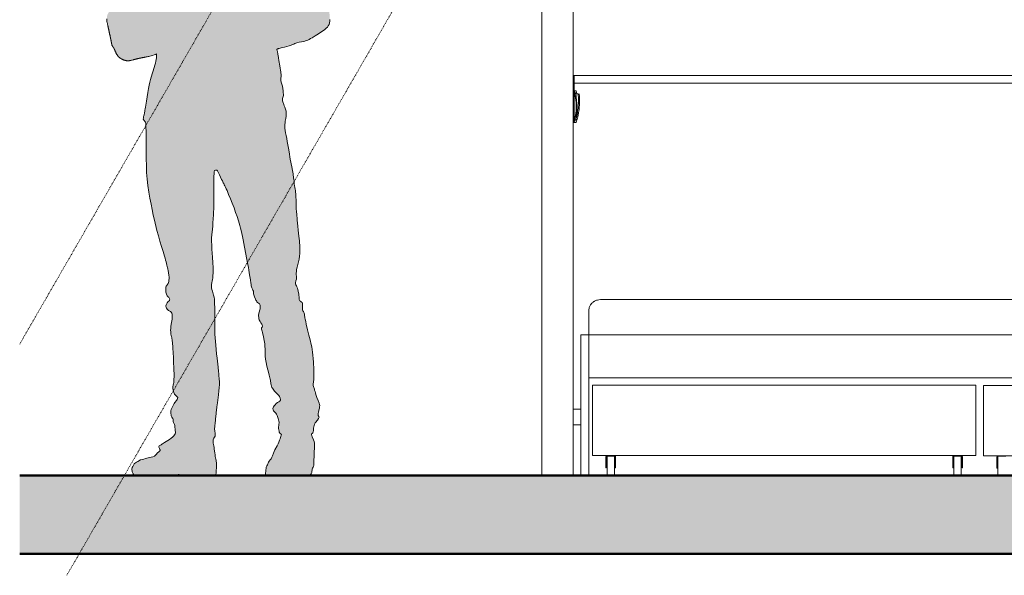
# Model space of a CAD drawing. Header units: centimetres. Extents: x 10737 to 14794, y -243 to 11882.
# Tile 1 of 9: x 11328 to 11580, y 604 to 747. Entities that reach past the tile are written whole.
import ezdxf

# ---------------------------------------------------------------- set-up
doc = ezdxf.new("R2010")
doc.units = ezdxf.units.CM
doc.linetypes.add('Dash 2mm', pattern=[0.4, 0.2, -0.2])
for name, color, linetype, lineweight in [('A-DETL-GENF', 92, 'Continuous', 18), ('A-DETL-HDLN', 90, 'Dash 2mm', 18), ('A-FLOR-FNSH', 192, 'Continuous', 50), ('A-FLOR-PATT', 8, 'Continuous', 50), ('A-GENM', 13, 'Continuous', 18), ('E-ELEC-FIXT', 91, 'Continuous', 18), ('G-IMPT', 8, 'Continuous', 18)]:
    doc.layers.add(name, color=color, linetype=linetype, lineweight=lineweight)

# ---------------------------------------------------------------- blocks, each defined once
blk = doc.blocks.new('FURN_Sp_Lozko 1-01 Nrozk - E25-LZ-01-10031609-E25-LZ-01-1')
at = {"layer": 'A-GENM'}
for p, q in [((10815.95, 832), (10815.95, 630)), ((10823.95, 832), (10823.95, 630)), ((10823.95, 732.33), (10824.25, 732.33)), ((10824.25, 732.33), (11031.95, 732.33)), ((10824.25, 732.33), (10824.25, 720.33)), ((11031.95, 730.33), (10824.25, 730.33)), ((10824.25, 728.22), (10824.65, 727.66)), ((10824.75, 728.39), (10824.28, 728.39)), ((10824.95, 727.66), (10824.75, 728.39)), ((10824.75, 728.39), (10824.75, 728.39)), ((10824.65, 727.66), (10824.95, 727.66)), ((10823.95, 720.33), (10824.25, 720.33)), ((10824.65, 721.06), (10824.25, 720.51)), ((10824.28, 720.33), (10824.75, 720.33)), ((10824.49, 720.85), (10824.65, 721.06)), ((10824.95, 721.06), (10824.65, 721.06)), ((10824.75, 720.33), (10824.95, 721.06)), ((10824.75, 720.33), (10824.75, 720.33)), ((11024.95, 675), (10830.95, 675)), ((10827.95, 672), (10827.95, 666)), ((10825.95, 666), (10827.95, 666)), ((10825.95, 630), (10825.95, 666)), ((10827.95, 666), (10827.95, 630)), ((10827.95, 666), (11027.95, 666)), ((10827.95, 666), (10827.95, 655)), ((11027.95, 655), (10827.95, 655)), ((10828.95, 653.1), (10926.95, 653.1)), ((10828.95, 635.1), (10828.95, 653.1)), ((10926.95, 635.1), (10926.95, 653.1)), ((10928.95, 653.03), (11026.95, 653.03)), ((10928.95, 635.03), (10928.95, 653.03)), ((10825.95, 647), (10823.95, 647)), ((10825.95, 643), (10823.95, 643)), ((10926.95, 635.1), (10828.95, 635.1)), ((10832.35, 634.9), (10832.35, 634.61)), ((10832.45, 634.61), (10832.45, 634.9)), ((10832.55, 635), (10834.65, 635)), ((10832.65, 635), (10832.65, 632.5)), ((10834.55, 632.5), (10834.55, 635)), ((10834.75, 634.9), (10834.75, 634.61)), ((10834.85, 634.61), (10834.85, 634.9)), ((10921.06, 634.9), (10921.06, 634.61)), ((10921.16, 634.61), (10921.16, 634.9)), ((10921.26, 635), (10923.36, 635)), ((10921.36, 635), (10921.36, 632.5)), ((10923.26, 632.5), (10923.26, 635)), ((10923.46, 634.9), (10923.46, 634.61)), ((10923.56, 634.61), (10923.56, 634.9)), ((11026.95, 635.03), (10928.95, 635.03)), ((10932.35, 634.83), (10932.35, 634.54)), ((10932.45, 634.54), (10932.45, 634.83)), ((10932.55, 634.93), (10934.65, 634.93)), ((10932.65, 634.93), (10932.65, 632.43)), ((10832.35, 634.61), (10832.35, 634.12)), ((10832.35, 632.09), (10832.35, 634.12)), ((10832.45, 634.12), (10832.45, 634.61)), ((10832.45, 634.12), (10832.45, 632.09)), ((10832.45, 633.94), (10832.65, 633.94)), ((10832.45, 633.94), (10832.65, 633.94)), ((10832.65, 632.5), (10832.65, 630)), ((10834.75, 633.94), (10834.55, 633.94)), ((10834.75, 633.94), (10834.55, 633.94)), ((10834.55, 630), (10834.55, 632.5)), ((10834.75, 634.61), (10834.75, 634.12)), ((10834.75, 632.09), (10834.75, 634.12)), ((10834.85, 634.12), (10834.85, 634.61)), ((10834.85, 634.12), (10834.85, 632.09)), ((10921.06, 634.61), (10921.06, 634.12)), ((10921.06, 632.09), (10921.06, 634.12)), ((10921.16, 634.12), (10921.16, 634.61)), ((10921.16, 634.12), (10921.16, 632.09)), ((10921.16, 633.94), (10921.36, 633.94)), ((10921.16, 633.94), (10921.36, 633.94)), ((10921.36, 632.5), (10921.36, 630)), ((10923.46, 633.94), (10923.26, 633.94)), ((10923.46, 633.94), (10923.26, 633.94)), ((10923.26, 630), (10923.26, 632.5)), ((10923.46, 634.61), (10923.46, 634.12)), ((10923.46, 632.09), (10923.46, 634.12)), ((10923.56, 634.12), (10923.56, 634.61)), ((10923.56, 634.12), (10923.56, 632.09)), ((10932.35, 634.54), (10932.35, 634.05)), ((10932.35, 632.02), (10932.35, 634.05)), ((10932.45, 634.05), (10932.45, 634.54)), ((10932.45, 634.05), (10932.45, 632.02)), ((10932.45, 633.87), (10932.65, 633.87)), ((10932.45, 633.87), (10932.65, 633.87)), ((10932.65, 632.43), (10932.65, 630.02)), ((10832.35, 632.09), (10832.35, 632)), ((10832.35, 632.04), (10832.35, 632)), ((10832.35, 632.04), (10832.35, 632)), ((10832.35, 632.04), (10832.35, 632)), ((10832.35, 632), (10832.45, 632)), ((10832.35, 632), (10832.45, 632)), ((10832.45, 632), (10832.45, 632.09)), ((10832.45, 632), (10832.45, 632.04)), ((10832.45, 632), (10832.45, 632.04)), ((10832.45, 632), (10832.45, 632.04)), ((10834.75, 632.09), (10834.75, 632)), ((10834.75, 632.04), (10834.75, 632)), ((10834.75, 632.04), (10834.75, 632)), ((10834.75, 632.04), (10834.75, 632)), ((10834.75, 632), (10834.85, 632)), ((10834.75, 632), (10834.85, 632)), ((10834.85, 632), (10834.85, 632.09)), ((10834.85, 632), (10834.85, 632.04)), ((10834.85, 632), (10834.85, 632.04)), ((10834.85, 632), (10834.85, 632.04)), ((10921.06, 632.09), (10921.06, 632)), ((10921.06, 632.04), (10921.06, 632)), ((10921.06, 632.04), (10921.06, 632)), ((10921.06, 632.04), (10921.06, 632)), ((10921.06, 632), (10921.16, 632)), ((10921.06, 632), (10921.16, 632)), ((10921.16, 632), (10921.16, 632.09)), ((10921.16, 632), (10921.16, 632.04)), ((10921.16, 632), (10921.16, 632.04)), ((10921.16, 632), (10921.16, 632.04)), ((10923.46, 632.09), (10923.46, 632)), ((10923.46, 632.04), (10923.46, 632)), ((10923.46, 632.04), (10923.46, 632)), ((10923.46, 632.04), (10923.46, 632)), ((10923.46, 632), (10923.56, 632)), ((10923.46, 632), (10923.56, 632)), ((10923.56, 632), (10923.56, 632.09)), ((10923.56, 632), (10923.56, 632.04)), ((10923.56, 632), (10923.56, 632.04)), ((10923.56, 632), (10923.56, 632.04)), ((10932.35, 632.02), (10932.35, 631.93)), ((10932.35, 631.97), (10932.35, 631.93)), ((10932.35, 631.97), (10932.35, 631.93)), ((10932.35, 631.97), (10932.35, 631.93)), ((10932.35, 631.93), (10932.45, 631.93)), ((10932.35, 631.93), (10932.45, 631.93)), ((10932.45, 631.93), (10932.45, 632.02)), ((10932.45, 631.93), (10932.45, 631.97)), ((10932.45, 631.93), (10932.45, 631.97)), ((10932.45, 631.93), (10932.45, 631.97))]:
    blk.add_line(p, q, dxfattribs=at)
for centre, radius, start, end in [((10811.52, 724.36), 13.23, 344.6915, 15.3085), ((10806.65, 724.36), 18.3, 349.6111, 10.3889), ((10832.55, 634.9), 0.2, 90, 180), ((10832.55, 634.9), 0.1, 90, 180), ((10832.55, 634.9), 0.1, 90, 180), ((10832.55, 634.9), 0.1, 90, 180), ((10832.55, 634.9), 0.1, 90, 180), ((10834.65, 634.9), 0.2, 0, 90), ((10834.65, 634.9), 0.1, 0, 90), ((10834.65, 634.9), 0.1, 0, 90), ((10834.65, 634.9), 0.1, 0, 90), ((10834.65, 634.9), 0.1, 0, 90), ((10921.26, 634.9), 0.2, 90, 180), ((10921.26, 634.9), 0.1, 90, 180), ((10921.26, 634.9), 0.1, 90, 180), ((10921.26, 634.9), 0.1, 90, 180), ((10921.26, 634.9), 0.1, 90, 180), ((10923.36, 634.9), 0.2, 0, 90), ((10923.36, 634.9), 0.1, 0, 90), ((10923.36, 634.9), 0.1, 0, 90), ((10923.36, 634.9), 0.1, 0, 90), ((10923.36, 634.9), 0.1, 0, 90), ((10932.55, 634.83), 0.2, 90, 180), ((10932.55, 634.83), 0.1, 90, 180), ((10932.55, 634.83), 0.1, 90, 180), ((10932.55, 634.83), 0.1, 90, 180), ((10932.55, 634.83), 0.1, 90, 180)]:
    blk.add_arc(centre, radius, start, end, dxfattribs=at)
blk.add_open_spline([(10830.95, 675), (10830.69, 675), (10830.3, 674.95), (10829.8, 674.78), (10829.51, 674.63), (10829.28, 674.5), (10829.07, 674.34), (10828.87, 674.17), (10828.69, 673.98), (10828.53, 673.78), (10828.35, 673.5), (10828.17, 673.15), (10828, 672.65), (10827.95, 672.26), (10827.95, 672)], degree=3, knots=[-1, -1, -1, -1, -0.833333, -0.75, -0.666667, -0.625, -0.583333, -0.5, -0.458333, -0.416667, -0.333333, -0.25, -0.166667, 0, 0, 0, 0], dxfattribs=at)
blk = doc.blocks.new('KONTAKT-SIMON_Łącznik_jednobiegunowy_BASIC_zaciski_śrubowe - Kolor modułu - Biały-9376182-E25-LZ-01-1')
at = {"layer": 'E-ELEC-FIXT'}
for p, q in [((10824.65, 727.63), (10825.26, 727.58)), ((10824.7, 721.1), (10824.66, 721.11))]:
    blk.add_line(p, q, dxfattribs=at)
at = {"layer": 'E-ELEC-FIXT', "flags": 128}
for points in [[(10825.55, 727.58), (10825.61, 726.85), (10825.63, 726.11), (10825.62, 725.38), (10825.59, 724.64), (10825.56, 724.29)], [(10825.56, 724.29), (10825.48, 723.56), (10825.37, 722.83), (10825.24, 722.11), (10825.07, 721.39), (10824.98, 721.05)]]:
    blk.add_lwpolyline(points, dxfattribs=at)
at = {"layer": 'E-ELEC-FIXT'}
for points in [[(10825.26, 727.58), (10825.39, 727.57), (10825.48, 727.56), (10825.52, 727.56)], [(10825.27, 724.32), (10825.32, 724.84), (10825.37, 725.91), (10825.31, 727.02), (10825.26, 727.58)], [(10824.7, 721.1), (10824.84, 721.65), (10825.09, 722.73), (10825.23, 723.79), (10825.27, 724.32)], [(10824.96, 721.08), (10824.91, 721.09), (10824.83, 721.09), (10824.7, 721.1)]]:
    blk.add_open_spline(points, degree=3, dxfattribs=at)
blk = doc.blocks.new('KONTAKT-SIMON_Gniazdo_wtyczkowe_BASIC - Kolor modułu - Biały-9376240-E25-LZ-01-1')
at = {"layer": 'E-ELEC-FIXT'}
blk.add_line((10824.96, 727.64), (10824.96, 727.61), dxfattribs=at)
blk.add_open_spline([(10824.9, 727.61), (10824.91, 727.61), (10824.92, 727.61), (10824.93, 727.61)], degree=3, dxfattribs=at)
blk = doc.blocks.new('DEIT_CzlowiekM - L_dwg-8943710-E25-LZ-01-1')
at = {"layer": 'G-IMPT'}
h = blk.add_hatch(color=256, dxfattribs=at)
h.paths.add_polyline_path([(10709.62, 736.12), (10709.87, 736.09), (10709.68, 736.11)])
h.paths.add_polyline_path([(10713.73, 630), (10721.91, 630.02), (10722.41, 630.09), (10723.21, 630.28), (10724.14, 630.04), (10724.88, 630.01), (10727.37, 630), (10731.75, 630.02), (10732.39, 630.07), (10732.52, 630.11), (10732.59, 630.18), (10732.63, 630.37), (10732.79, 632.66), (10732.74, 633.29), (10732.18, 636.76), (10731.89, 638.73), (10731.94, 639.17), (10732.12, 639.64), (10732.43, 640.29), (10732.45, 640.39), (10732.45, 640.58), (10732.37, 641.17), (10732.31, 641.62), (10732.27, 641.97), (10732.35, 642.86), (10732.45, 643.58), (10732.85, 647.67), (10733.37, 651.63), (10733.44, 652.48), (10733.48, 653.25), (10733.47, 654.53), (10733.42, 655.31), (10733.3, 656.61), (10732.49, 664.06), (10732.41, 665.27), (10732.34, 667.05), (10732.34, 669.01), (10732.32, 671.62), (10732.27, 674), (10732.19, 675.1), (10732.12, 675.6), (10731.93, 676.4), (10731.59, 677.59), (10731.48, 678.27), (10731.46, 678.4), (10731.5, 678.88), (10731.84, 680.83), (10731.87, 681.41), (10731.91, 682.38), (10731.89, 683.49), (10731.74, 685.83), (10731.54, 688.96), (10731.51, 690.54), (10731.55, 691.6), (10731.85, 694.67), (10731.98, 696.7), (10732.08, 700.02), (10732.1, 703.97), (10732.12, 707.08), (10732.18, 707.79), (10732.2, 707.89), (10732.27, 707.98), (10732.59, 708.1), (10732.77, 708.1), (10732.82, 708.08), (10732.99, 707.92), (10733.2, 707.57), (10733.49, 706.93), (10733.74, 706.35), (10734.35, 705.13), (10734.94, 703.97), (10735.44, 702.9), (10736.32, 700.8), (10737.23, 698.45), (10738.03, 696.22), (10738.38, 695.12), (10738.87, 693.31), (10739.38, 691.11), (10739.92, 688.48), (10740.78, 683.96), (10741.3, 680.88), (10741.72, 678.27), (10741.78, 678.05), (10741.92, 677.7), (10742.18, 677.13), (10742.22, 676.89), (10742.25, 676.4), (10742.37, 675.96), (10742.74, 675.11), (10743.03, 674.53), (10743.1, 674.44), (10743.27, 674.28), (10743.5, 674.12), (10743.74, 673.92), (10743.83, 673.77), (10743.9, 673.58), (10743.94, 673.38), (10743.94, 673.02), (10743.9, 672.62), (10743.62, 671.54), (10743.53, 670.95), (10743.54, 670.37), (10743.62, 670.01), (10743.67, 669.83), (10743.9, 669.36), (10744.34, 668.72), (10744.49, 668.34), (10744.49, 668.2), (10744.28, 667.6), (10744.3, 667.38), (10744.44, 666.82), (10744.63, 666.12), (10744.88, 664.98), (10745.09, 663.66), (10745.16, 662.93), (10745.18, 662.26), (10745.2, 660.5), (10745.34, 659.34), (10745.42, 658.91), (10745.87, 657.04), (10746.47, 654.65), (10746.64, 653.73), (10746.79, 652.83), (10746.98, 652.46), (10747.22, 652.13), (10748.05, 651.13), (10748.68, 650.5), (10748.88, 650.19), (10749.02, 649.81), (10749.09, 649.31), (10749.06, 649.2), (10748.92, 649.03), (10747.95, 648.35), (10747.62, 648), (10747.39, 647.67), (10747.34, 647.59), (10747.22, 647.34), (10747.19, 647.13), (10747.23, 646.84), (10747.34, 646.56), (10747.5, 646.35), (10747.82, 646.08), (10747.95, 645.92), (10748.09, 645.68), (10748.24, 645.37), (10748.62, 644.26), (10748.74, 643.67), (10748.74, 643.31), (10748.68, 642.88), (10748.6, 642.48), (10748.58, 642.2), (10748.67, 641.75), (10748.84, 641.02), (10749.01, 640.74), (10749.17, 640.66), (10749.33, 640.6), (10749.34, 640.5), (10749.26, 640.24), (10749, 639.41), (10748.71, 638.57), (10748.23, 637.59), (10747.47, 636.13), (10746.91, 634.68), (10746.7, 634.32), (10746.05, 633.42), (10745.78, 632.79), (10745.56, 632.35), (10745.49, 632.15), (10745.38, 631.27), (10745.28, 630.73), (10745.29, 630.44), (10745.41, 630.05), (10745.51, 630.01), (10746.97, 630), (10752.89, 630.03), (10754.92, 630.08), (10756.13, 630.16), (10756.56, 630.23), (10756.79, 630.31), (10756.95, 630.47), (10757.04, 630.63), (10757.11, 630.81), (10757.16, 631.03), (10757.24, 631.71), (10757.29, 631.86), (10757.5, 632.13), (10757.59, 632.33), (10757.62, 632.64), (10757.75, 635.91), (10757.86, 637.77), (10757.82, 638.27), (10757.73, 638.71), (10757.47, 639.41), (10757.07, 640.38), (10757.04, 640.6), (10757.12, 640.71), (10757.36, 640.95), (10757.48, 641.21), (10757.55, 641.52), (10757.61, 642.47), (10757.72, 642.88), (10757.85, 643.18), (10758.02, 643.5), (10758.39, 644), (10758.85, 644.56), (10758.96, 644.76), (10758.96, 645.01), (10758.79, 645.39), (10758.76, 645.52), (10758.79, 645.92), (10758.96, 646.7), (10759.14, 647.58), (10759.14, 647.98), (10759.1, 648.27), (10758.96, 648.68), (10758.42, 649.94), (10758.05, 651.16), (10757.78, 652.13), (10757.49, 653.03), (10757.5, 653.55), (10757.63, 654.65), (10757.68, 655.56), (10757.68, 656.3), (10757.63, 657.99), (10757.51, 659.91), (10757.34, 661.54), (10757.11, 662.93), (10756.99, 663.56), (10756.71, 664.74), (10756.05, 667.26), (10755.44, 670.04), (10755.09, 671.8), (10754.78, 672.32), (10754.73, 672.64), (10754.75, 673.38), (10754.76, 673.46), (10754.73, 674.01), (10754.7, 674.09), (10754.64, 674.22), (10754.45, 674.45), (10753.97, 674.84), (10753.91, 675.1), (10753.85, 676.04), (10753.8, 676.41), (10753.66, 677.19), (10753.43, 677.93), (10752.93, 679.26), (10753.02, 679.63), (10753.16, 680.1), (10753.2, 680.32), (10753.22, 680.45), (10753.2, 681.03), (10753.16, 681.76), (10753.18, 682.21), (10753.25, 682.73), (10753.55, 683.99), (10753.88, 685.36), (10754.03, 686.36), (10754.07, 686.82), (10754.07, 688.11), (10754.03, 688.96), (10753.84, 691.11), (10753.16, 698.34), (10753.13, 699.19), (10753.07, 701.18), (10752.96, 702.61), (10752.87, 703.2), (10752.68, 704.2), (10752.49, 706.08), (10752.32, 707.17), (10751.31, 712.81), (10750.87, 715.42), (10750.34, 718.27), (10750.25, 719.18), (10750.24, 719.35), (10750.29, 720.22), (10750.47, 721.28), (10750.58, 721.92), (10750.61, 722.55), (10750.54, 723.16), (10750.29, 724.03), (10750.08, 724.59), (10749.69, 725.57), (10749.63, 725.87), (10749.63, 726.27), (10749.64, 726.41), (10749.87, 727.23), (10749.87, 727.53), (10749.73, 728.97), (10749.52, 729.83), (10749.29, 730.59), (10749.2, 730.99), (10749.2, 731.49), (10749.27, 732.62), (10749.18, 733.32), (10748.84, 735.47), (10748.27, 738.73), (10748.19, 738.9), (10748.19, 738.98), (10748.25, 739.02), (10748.64, 739.18), (10749.55, 739.43), (10751.32, 739.93), (10752.22, 740.23), (10753.34, 740.66), (10754.49, 740.9), (10755.11, 741.03), (10755.76, 741.23), (10756.45, 741.53), (10757.18, 741.96), (10760.12, 743.82), (10760.5, 744.1), (10760.83, 744.4), (10761.12, 744.71), (10761.35, 745.03), (10761.54, 745.38), (10761.66, 745.77), (10761.72, 746.26), (10761.74, 746.59), (10761.72, 747.04), (10761.53, 749.92), (10761.4, 750.81), (10760.96, 753.01), (10760.49, 755.76), (10760.36, 756.29), (10759.9, 757.81), (10758.18, 762.97), (10757.3, 765.91), (10756.88, 767.6), (10756.31, 770.28), (10755.91, 771.6), (10755.37, 773.03), (10755.05, 773.8), (10753.91, 776.18), (10753, 777.94), (10752.65, 778.54), (10752.13, 779.34), (10751.83, 779.72), (10751.51, 780.01), (10751.15, 780.22), (10750.21, 780.58), (10749.24, 780.97), (10748.7, 781.2), (10748.48, 781.26), (10748, 781.29), (10747.03, 781.32), (10744.7, 781.5), (10743.42, 781.67), (10742.66, 781.85), (10741.85, 782.13), (10741.58, 782.15), (10740.94, 782.2), (10740.82, 782.26), (10740.78, 782.48), (10740.58, 782.63), (10740.3, 782.79), (10739.9, 783.08), (10739.75, 783.21), (10739.31, 783.67), (10738.66, 784.15), (10738.5, 784.33), (10737.97, 784.99), (10737.73, 785.1), (10737.51, 785.14), (10736.98, 785.15), (10736.73, 785.12), (10736.7, 785.3), (10736.54, 788.14), (10736.96, 789.34), (10737.08, 790.16), (10737.09, 790.58), (10737.09, 791.15), (10737.12, 791.27), (10737.17, 791.3), (10737.41, 791.31), (10737.54, 791.35), (10737.66, 791.45), (10737.78, 791.62), (10737.89, 791.87), (10738.04, 792.41), (10738.12, 792.84), (10738.33, 793.3), (10738.43, 793.74), (10738.45, 793.82), (10738.45, 794.29), (10738.4, 794.62), (10738.23, 795.44), (10738.23, 795.77), (10738.32, 796.19), (10738.45, 796.55), (10738.6, 796.92), (10738.59, 797.05), (10738.5, 797.18), (10738.32, 797.33), (10738.38, 797.48), (10738.58, 797.9), (10738.65, 798.09), (10738.67, 798.27), (10738.65, 798.44), (10738.51, 799.07), (10738.5, 799.18), (10738.56, 799.75), (10738.75, 800.81), (10738.75, 801.21), (10738.7, 801.55), (10738.52, 802.46), (10738.47, 802.79), (10738.44, 803.37), (10738.52, 804.92), (10738.43, 805.47), (10738.38, 805.6), (10738.26, 805.77), (10738.15, 805.87), (10737.99, 806.05), (10737.82, 806.16), (10737.51, 806.28), (10736.43, 806.63), (10736.34, 806.72), (10735.97, 807.36), (10735.86, 807.46), (10735.29, 807.81), (10734.74, 808.25), (10734.64, 808.29), (10734.43, 808.32), (10733.98, 808.25), (10733.9, 808.35), (10733.7, 808.86), (10733.54, 809.15), (10733.44, 809.26), (10733.32, 809.33), (10732.87, 809.46), (10732.69, 809.56), (10732.5, 809.71), (10732.31, 809.9), (10731.56, 810.7), (10731.47, 810.75), (10731.3, 810.78), (10730.78, 810.78), (10730.24, 810.85), (10729.39, 810.99), (10729.08, 810.96), (10728.84, 810.83), (10728.34, 810.43), (10728.24, 810.41), (10728.18, 810.49), (10728.14, 810.56), (10728, 810.63), (10727.74, 810.61), (10727.24, 810.41), (10726.99, 810.28), (10726.79, 810.14), (10726.6, 809.96), (10726.41, 809.71), (10726.27, 809.48), (10725.7, 808.05), (10725.6, 807.91), (10725.48, 807.81), (10725.37, 807.76), (10725.26, 807.76), (10725.18, 807.82), (10724.87, 808.36), (10724.79, 808.39), (10724.66, 808.36), (10724.55, 808.28), (10724.38, 808.1), (10723.88, 807.41), (10723.76, 807.31), (10723.65, 807.25), (10723.44, 807.19), (10723.23, 807.09), (10723.02, 806.87), (10722.79, 806.56), (10722.23, 805.91), (10721.99, 805.53), (10721.84, 805.1), (10721.77, 804.6), (10721.73, 804.02), (10721.64, 803.65), (10721.51, 803.31), (10721.1, 802.49), (10721.05, 802.15), (10721.06, 801.58), (10721.18, 800.66), (10721.23, 800.41), (10721.36, 800), (10721.7, 799.21), (10721.74, 799.07), (10721.76, 798.65), (10721.69, 797.66), (10721.73, 797.03), (10721.77, 796.79), (10721.88, 796.43), (10722.18, 795.81), (10722.26, 795.64), (10722.18, 795.65), (10721.88, 795.74), (10721.72, 795.7), (10721.65, 795.64), (10721.58, 795.52), (10721.54, 795.35), (10721.55, 795.13), (10721.67, 794.48), (10722.26, 792.23), (10722.35, 792.1), (10722.56, 791.84), (10723.02, 791.06), (10723.34, 790.64), (10723.52, 790.45), (10723.82, 790.28), (10723.96, 790.23), (10724.18, 790.22), (10724.57, 790.25), (10724.6, 790.16), (10724.8, 789.01), (10724.93, 788.55), (10725.15, 787.98), (10725.51, 787.42), (10725.63, 787.05), (10725.9, 785.76), (10726.42, 783.26), (10726.46, 783.06), (10726.42, 783.01), (10725.77, 782.65), (10725.57, 782.3), (10724.9, 780.65), (10724.64, 780.2), (10724.11, 779.53), (10723.6, 779.07), (10723.29, 778.85), (10722.94, 778.64), (10722.55, 778.45), (10720.94, 777.77), (10720.32, 777.44), (10719.56, 777), (10718.24, 776.51), (10717.46, 776.06), (10716.62, 775.49), (10714.63, 774.04), (10713.89, 773.45), (10713.86, 773.42), (10713.53, 773.04), (10713.39, 772.81), (10713.08, 772.14), (10712.66, 771.03), (10711.84, 768.61), (10710.72, 765.02), (10710.15, 763.11), (10709.9, 762.55), (10708.54, 758.49), (10706.17, 751.18), (10705.63, 749.41), (10705.4, 748.83), (10705.1, 748.31), (10704.89, 747.95), (10704.82, 747.75), (10704.73, 747.32), (10704.7, 746.78), (10704.73, 746.02), (10705.73, 741.46), (10706.02, 740.14), (10706.21, 739.73), (10706.55, 739.19), (10706.74, 738.77), (10707.14, 737.88), (10707.41, 737.45), (10707.68, 737.12), (10708.27, 736.65), (10708.7, 736.42), (10709.23, 736.22), (10709.62, 736.12), (10710.42, 736.09), (10710.91, 736.18), (10711.74, 736.39), (10712.91, 736.68), (10714.72, 737.05), (10715.86, 737.29), (10717.34, 737.76), (10717.44, 737.86), (10717.41, 737.16), (10717.35, 736.42), (10717.17, 735.47), (10716.84, 734.35), (10716.03, 731.91), (10715.68, 730.59), (10715.35, 728.95), (10715, 726.85), (10714.31, 722.6), (10714.12, 721.82), (10714.04, 721.48), (10714.04, 721.1), (10714.06, 721.02), (10714.17, 720.84), (10714.59, 720.38), (10714.66, 720.22), (10714.69, 719.98), (10714.74, 718.01), (10714.79, 716.59), (10714.79, 714.52), (10714.78, 710.72), (10714.82, 708.95), (10714.92, 707.08), (10715.1, 705.13), (10715.24, 703.97), (10715.46, 702.51), (10716.02, 699.44), (10716.82, 695.55), (10717.13, 694.22), (10717.51, 692.66), (10718.28, 689.94), (10719.73, 685.09), (10720.14, 683.46), (10720.6, 681.19), (10720.63, 680.83), (10720.58, 679.99), (10720.55, 679.64), (10720.49, 679.35), (10720.35, 679.09), (10720.01, 678.63), (10719.9, 678.43), (10719.8, 678.09), (10719.77, 677.79), (10719.75, 677.58), (10719.8, 676.94), (10719.96, 676.38), (10720.17, 675.96), (10720.35, 675.72), (10720.76, 675.2), (10720.78, 675.07), (10720.76, 674.91), (10720.61, 674.71), (10720.38, 674.49), (10720.12, 674.21), (10719.92, 673.84), (10719.82, 673.44), (10719.82, 673.24), (10719.85, 673.07), (10720, 672.78), (10720.38, 672.31), (10720.48, 672.22), (10721, 671.96), (10721.19, 671.79), (10721.34, 671.53), (10721.43, 671.14), (10721.44, 670.63), (10721.39, 670.02), (10721.05, 667.58), (10721.03, 666.78), (10721.1, 666.14), (10721.37, 664.75), (10721.5, 663.63), (10721.6, 662.27), (10721.76, 659.03), (10721.91, 655.31), (10721.84, 654.13), (10721.74, 653.46), (10721.6, 652.7), (10721.6, 652.32), (10721.61, 652.17), (10721.8, 651.39), (10721.94, 651.02), (10722.15, 650.66), (10722.48, 650.33), (10722.72, 650.17), (10722.81, 650.08), (10722.83, 649.93), (10722.79, 649.7), (10722.67, 649.44), (10722.5, 649.19), (10722.11, 648.69), (10721.75, 648.07), (10721.33, 647.26), (10721.16, 646.86), (10721.06, 646.47), (10721.04, 646.2), (10721.06, 645.86), (10721.18, 645.27), (10721.3, 644.92), (10721.6, 644.59), (10721.65, 644.35), (10721.68, 643.8), (10721.77, 643.56), (10722.04, 643.04), (10722.11, 642.79), (10722.19, 641.57), (10722.25, 640.93), (10722.16, 640.65), (10721.92, 640.3), (10721.77, 640.11), (10721.51, 639.85), (10721.16, 639.54), (10720.76, 639.25), (10719.42, 638.44), (10718.42, 637.79), (10718.11, 637.6), (10718.03, 637.44), (10718.03, 637.24), (10718.11, 636.99), (10718.34, 636.57), (10718.34, 636.43), (10718.29, 636.32), (10718.19, 636.21), (10717.72, 635.88), (10717.16, 635.22), (10716.85, 634.99), (10716.48, 634.81), (10716.06, 634.69), (10714.91, 634.42), (10713.34, 634), (10711.79, 633.12), (10711.66, 632.97), (10711.44, 632.46), (10711.38, 632.29), (10711.19, 632.08), (10711.14, 631.89), (10711.11, 631.48), (10711.14, 631.2), (10711.21, 630.93), (10711.38, 630.52), (10711.57, 630.21), (10711.7, 630.07), (10711.88, 630.02), (10712.37, 630), (10713.42, 630)])
h.paths.add_polyline_path([(10748.06, 748.85), (10747.82, 749.43), (10747.79, 749.63), (10747.81, 750.01), (10747.91, 750.93), (10748.29, 753.93), (10748.48, 755.73), (10748.82, 754.94), (10749.36, 753.91), (10750.3, 752.33), (10750.45, 752.04), (10750.62, 751.54), (10750.7, 751.14), (10750.76, 750.45), (10750.75, 750.38), (10750.65, 750.36), (10750.18, 750.2), (10749.75, 749.93), (10749.31, 749.58), (10748.71, 749.05), (10748.43, 748.91), (10748.19, 748.86)])
at = {"layer": 'G-IMPT', "flags": 128}
blk.add_lwpolyline([(10704.7, 746.78), (10704.7, 746.56), (10704.71, 746.3), (10704.73, 746.02), (10704.77, 745.88), (10704.8, 745.74), (10704.83, 745.61), (10704.86, 745.47), (10704.89, 745.34), (10704.92, 745.21), (10704.94, 745.08), (10704.97, 744.96), (10705, 744.83), (10705.03, 744.71), (10705.05, 744.6), (10705.08, 744.48), (10705.1, 744.37), (10705.13, 744.25), (10705.15, 744.14), (10705.18, 744.04), (10705.2, 743.93), (10705.22, 743.83), (10705.24, 743.72), (10705.27, 743.62), (10705.29, 743.53), (10705.31, 743.43), (10705.33, 743.34), (10705.35, 743.25), (10705.37, 743.16), (10705.39, 743.07), (10705.41, 742.98), (10705.42, 742.9), (10705.44, 742.81), (10705.46, 742.73), (10705.48, 742.65), (10705.49, 742.58), (10705.51, 742.5), (10705.53, 742.43), (10705.54, 742.35), (10705.56, 742.28), (10705.57, 742.21), (10705.58, 742.15), (10705.6, 742.08), (10705.61, 742.02), (10705.63, 741.95), (10705.64, 741.89), (10705.65, 741.83), (10705.66, 741.78), (10705.67, 741.72), (10705.69, 741.66), (10705.7, 741.61), (10705.71, 741.56), (10705.72, 741.51), (10705.73, 741.46), (10705.74, 741.41), (10705.75, 741.36), (10705.76, 741.32), (10705.77, 741.27), (10705.78, 741.23), (10705.78, 741.19), (10705.79, 741.15), (10705.8, 741.11), (10705.81, 741.07), (10705.81, 741.03), (10705.82, 741), (10705.83, 740.96), (10705.83, 740.93), (10705.84, 740.9), (10705.85, 740.87), (10705.85, 740.84), (10705.86, 740.81), (10705.86, 740.78), (10705.87, 740.75), (10705.87, 740.72), (10705.88, 740.7), (10705.88, 740.67), (10705.89, 740.65), (10705.89, 740.63), (10705.9, 740.6), (10705.9, 740.58), (10705.91, 740.54), (10705.91, 740.51), (10705.92, 740.47), (10705.93, 740.44), (10705.93, 740.41), (10705.94, 740.39), (10705.94, 740.36), (10705.94, 740.34), (10705.95, 740.32), (10705.95, 740.3), (10705.95, 740.29), (10705.95, 740.27), (10705.96, 740.26), (10705.96, 740.24), (10705.96, 740.22), (10705.97, 740.2), (10705.98, 740.16), (10705.99, 740.12), (10706, 740.09), (10706.02, 740.05), (10706.03, 740.01), (10706.05, 739.98), (10706.07, 739.94), (10706.09, 739.91), (10706.11, 739.87), (10706.13, 739.84), (10706.16, 739.8), (10706.18, 739.76), (10706.21, 739.73), (10706.24, 739.68), (10706.27, 739.64), (10706.3, 739.6), (10706.33, 739.55), (10706.36, 739.5), (10706.39, 739.45), (10706.42, 739.4), (10706.45, 739.35), (10706.48, 739.3), (10706.52, 739.24), (10706.55, 739.19), (10706.58, 739.13), (10706.61, 739.07), (10706.64, 739.02), (10706.67, 738.96), (10706.69, 738.9), (10706.72, 738.84), (10706.74, 738.77), (10706.77, 738.71), (10706.79, 738.65), (10706.82, 738.59), (10706.85, 738.52), (10706.87, 738.46), (10706.9, 738.39), (10706.93, 738.32), (10706.96, 738.25), (10706.99, 738.18), (10707.02, 738.11), (10707.06, 738.03), (10707.1, 737.96), (10707.14, 737.88), (10707.18, 737.8), (10707.23, 737.72), (10707.28, 737.64), (10707.33, 737.56), (10707.39, 737.48), (10707.45, 737.4), (10707.51, 737.32), (10707.54, 737.28), (10707.58, 737.24), (10707.61, 737.2), (10707.64, 737.16), (10707.68, 737.12), (10707.72, 737.09), (10707.75, 737.05), (10707.79, 737.01), (10707.83, 736.98), (10707.87, 736.94), (10707.91, 736.91), (10707.95, 736.87), (10708, 736.84), (10708.04, 736.81), (10708.08, 736.77), (10708.13, 736.74), (10708.17, 736.71), (10708.22, 736.68), (10708.27, 736.65), (10708.31, 736.62), (10708.41, 736.57), (10708.51, 736.52), (10708.6, 736.47), (10708.7, 736.42), (10708.8, 736.38), (10708.9, 736.34), (10708.99, 736.3), (10709.09, 736.27), (10709.14, 736.25), (10709.18, 736.24), (10709.23, 736.22), (10709.27, 736.21), (10709.32, 736.19), (10709.36, 736.18), (10709.41, 736.17), (10709.45, 736.16), (10709.53, 736.14), (10709.62, 736.12), (10709.7, 736.1), (10709.78, 736.09), (10709.86, 736.08), (10709.94, 736.08), (10710.02, 736.07), (10710.11, 736.07), (10710.15, 736.07), (10710.19, 736.08), (10710.24, 736.08), (10710.28, 736.08), (10710.32, 736.08), (10710.37, 736.09), (10710.42, 736.09), (10710.46, 736.1), (10710.51, 736.11), (10710.56, 736.11), (10710.61, 736.12), (10710.66, 736.13), (10710.71, 736.14), (10710.76, 736.15), (10710.87, 736.17), (10710.98, 736.2), (10711.09, 736.22), (10711.19, 736.25), (10711.41, 736.3), (10711.52, 736.33), (10711.63, 736.36), (10711.74, 736.39), (10711.84, 736.42), (10711.89, 736.43), (10711.94, 736.45), (10711.99, 736.46), (10712.03, 736.47), (10712.22, 736.52), (10712.27, 736.53), (10712.32, 736.55), (10712.37, 736.56), (10712.42, 736.57), (10712.48, 736.59), (10712.51, 736.59), (10712.54, 736.6), (10712.57, 736.61), (10712.6, 736.62), (10712.64, 736.62), (10712.67, 736.63), (10712.71, 736.64), (10712.74, 736.65), (10712.78, 736.66), (10712.82, 736.66), (10712.86, 736.67), (10712.91, 736.68), (10712.95, 736.69), (10713, 736.7), (10713.04, 736.71), (10713.09, 736.72), (10713.14, 736.73), (10713.2, 736.74), (10713.25, 736.75), (10713.31, 736.77), (10713.37, 736.78), (10713.43, 736.79), (10713.49, 736.8), (10713.55, 736.82), (10713.62, 736.83), (10713.69, 736.84), (10713.76, 736.86), (10713.84, 736.87), (10713.91, 736.89), (10713.99, 736.9), (10714.07, 736.92), (10714.16, 736.94), (10714.25, 736.95), (10714.34, 736.97), (10714.43, 736.99), (10714.52, 737.01), (10714.62, 737.03), (10714.72, 737.05), (10715.05, 737.11), (10715.24, 737.14), (10715.47, 737.18), (10715.74, 737.25), (10716.05, 737.34), (10716.4, 737.45), (10716.78, 737.56), (10717.12, 737.66), (10717.25, 737.71), (10717.34, 737.76), (10717.43, 737.83), (10717.44, 737.86), (10717.44, 737.82), (10717.44, 737.74), (10717.43, 737.61), (10717.43, 737.42), (10717.41, 737.16), (10717.39, 736.82), (10717.35, 736.42), (10717.27, 735.97), (10717.17, 735.47), (10717.02, 734.92), (10716.84, 734.35), (10716.03, 731.91), (10715.85, 731.28), (10715.68, 730.59), (10715.51, 729.83), (10715.43, 729.41), (10715.35, 728.95), (10715.26, 728.47), (10715.17, 727.95), (10715, 726.85), (10714.82, 725.75), (10714.66, 724.71), (10714.59, 724.23), (10714.52, 723.81), (10714.46, 723.43), (10714.4, 723.11), (10714.35, 722.83), (10714.31, 722.6), (10714.27, 722.41), (10714.23, 722.25), (10714.17, 722), (10714.12, 721.82), (10714.04, 721.48), (10714.02, 721.17), (10714.06, 721.02), (10714.13, 720.89), (10714.59, 720.38), (10714.66, 720.24), (10714.69, 720.1), (10714.69, 719.77), (10714.68, 719.41), (10714.69, 718.98), (10714.7, 718.71), (10714.72, 718.39), (10714.74, 718.01), (10714.76, 717.55), (10714.77, 717.27), (10714.78, 716.95), (10714.79, 716.59), (10714.79, 716.19), (10714.8, 715.73), (10714.8, 715.22), (10714.79, 714.65), (10714.79, 714.01), (10714.78, 713.32), (10714.78, 712.58), (10714.78, 711.8), (10714.78, 710.98), (10714.81, 709.28), (10714.88, 707.54), (10715.02, 705.81), (10715.22, 704.14), (10715.46, 702.51), (10715.73, 700.94), (10716.02, 699.44), (10716.3, 698.01), (10716.58, 696.63), (10716.87, 695.3), (10717.51, 692.66), (10717.88, 691.31), (10718.28, 689.94), (10718.69, 688.6), (10719.08, 687.31), (10719.26, 686.71), (10719.44, 686.13), (10719.59, 685.59), (10719.73, 685.09), (10719.85, 684.63), (10719.96, 684.2), (10720.06, 683.81), (10720.14, 683.46), (10720.21, 683.14), (10720.27, 682.85), (10720.37, 682.35), (10720.44, 681.96), (10720.51, 681.65), (10720.56, 681.41), (10720.6, 681.2), (10720.63, 680.83), (10720.62, 680.41), (10720.58, 679.99), (10720.55, 679.64), (10720.49, 679.35), (10720.35, 679.09), (10720.13, 678.81), (10720.01, 678.63), (10719.9, 678.43), (10719.82, 678.18), (10719.77, 677.89), (10719.75, 677.58), (10719.77, 677.25), (10719.8, 676.94), (10719.87, 676.64), (10719.96, 676.38), (10720.06, 676.16), (10720.17, 675.96), (10720.28, 675.8), (10720.38, 675.67), (10720.48, 675.57), (10720.63, 675.42), (10720.73, 675.28), (10720.79, 675.1), (10720.76, 674.91), (10720.7, 674.81), (10720.61, 674.71), (10720.38, 674.49), (10720.12, 674.21), (10719.92, 673.84), (10719.85, 673.64), (10719.82, 673.44), (10719.82, 673.25), (10719.85, 673.07), (10720, 672.78), (10720.17, 672.55), (10720.3, 672.37), (10720.48, 672.22), (10720.62, 672.15), (10720.8, 672.07), (10721, 671.96), (10721.19, 671.79), (10721.34, 671.53), (10721.4, 671.35), (10721.43, 671.14), (10721.44, 670.9), (10721.44, 670.63), (10721.39, 670.02), (10721.19, 668.7), (10721.1, 668.1), (10721.05, 667.58), (10721.02, 667.15), (10721.03, 666.78), (10721.06, 666.45), (10721.1, 666.14), (10721.17, 665.83), (10721.25, 665.48), (10721.29, 665.27), (10721.33, 665.03), (10721.37, 664.75), (10721.42, 664.43), (10721.46, 664.06), (10721.5, 663.63), (10721.54, 663.14), (10721.58, 662.6), (10721.65, 661.42), (10721.71, 660.2), (10721.76, 659.03), (10721.78, 658.5), (10721.81, 658.02), (10721.83, 657.61), (10721.84, 657.26), (10721.86, 656.96), (10721.88, 656.71), (10721.9, 656.3), (10721.91, 655.97), (10721.92, 655.66), (10721.91, 655.31), (10721.88, 654.53), (10721.84, 654.13), (10721.8, 653.77), (10721.75, 653.46), (10721.69, 653.19), (10721.6, 652.7), (10721.59, 652.45), (10721.61, 652.17), (10721.74, 651.56), (10721.84, 651.28), (10721.94, 651.02), (10722.05, 650.82), (10722.15, 650.66), (10722.25, 650.54), (10722.34, 650.45), (10722.48, 650.33), (10722.64, 650.22), (10722.72, 650.17), (10722.81, 650.08), (10722.83, 649.93), (10722.79, 649.7), (10722.67, 649.44), (10722.5, 649.19), (10722.11, 648.69), (10721.94, 648.4), (10721.75, 648.07), (10721.33, 647.26), (10721.16, 646.86), (10721.07, 646.52), (10721.04, 646.2), (10721.06, 645.86), (10721.12, 645.54), (10721.18, 645.27), (10721.23, 645.07), (10721.3, 644.92), (10721.51, 644.7), (10721.6, 644.59), (10721.64, 644.45), (10721.65, 644.28), (10721.65, 644.07), (10721.67, 643.83), (10721.75, 643.59), (10722.03, 643.07), (10722.11, 642.79), (10722.12, 642.48), (10722.16, 641.78), (10722.21, 641.45), (10722.25, 641.17), (10722.25, 640.93), (10722.19, 640.7), (10722.04, 640.44), (10721.81, 640.16), (10721.51, 639.85), (10721.16, 639.54), (10720.76, 639.25), (10720.33, 638.99), (10719.88, 638.74), (10719.42, 638.44), (10718.97, 638.13), (10718.76, 638), (10718.58, 637.88), (10718.42, 637.79), (10718.29, 637.72), (10718.11, 637.6), (10718.03, 637.44), (10718.03, 637.24), (10718.07, 637.06), (10718.14, 636.92), (10718.29, 636.69), (10718.34, 636.57), (10718.34, 636.44), (10718.29, 636.32), (10718.19, 636.21), (10717.88, 636.02), (10717.72, 635.88), (10717.57, 635.69), (10717.4, 635.46), (10717.16, 635.22), (10716.85, 634.99), (10716.48, 634.81), (10716.06, 634.69), (10715.64, 634.6), (10715.26, 634.51), (10714.91, 634.42), (10714.56, 634.33), (10714.16, 634.24), (10713.73, 634.14), (10713.34, 634), (10712.64, 633.61), (10712.3, 633.43), (10712.01, 633.27), (10711.79, 633.12), (10711.66, 632.97), (10711.52, 632.69), (10711.44, 632.46), (10711.38, 632.29), (10711.29, 632.2), (10711.24, 632.16), (10711.19, 632.08), (10711.15, 631.95), (10711.12, 631.74), (10711.11, 631.48), (10711.14, 631.2), (10711.21, 630.93), (10711.31, 630.66), (10711.44, 630.41), (10711.57, 630.21), (10711.7, 630.07), (10711.79, 630.03), (10711.88, 630.02), (10711.99, 630.01), (10712.15, 630.01), (10712.37, 630), (10712.64, 630), (10712.99, 630), (10713.42, 630), (10713.92, 630), (10714.5, 630), (10715.14, 630), (10716.5, 630), (10717.88, 630), (10718.54, 630), (10719.15, 630), (10719.71, 630), (10720.19, 630), (10720.61, 630), (10720.96, 630), (10721.26, 630), (10721.52, 630.01), (10721.73, 630.02), (10721.91, 630.02), (10722.19, 630.05), (10722.41, 630.09), (10722.61, 630.15), (10722.94, 630.25), (10723.21, 630.28), (10723.46, 630.22), (10723.75, 630.11), (10723.92, 630.07), (10724.14, 630.04), (10724.44, 630.02), (10724.64, 630.02), (10724.88, 630.01), (10725.16, 630.01), (10725.5, 630.01), (10725.88, 630), (10726.33, 630), (10726.83, 630), (10727.37, 630), (10728.5, 630), (10729.63, 630), (10730.16, 630.01), (10730.65, 630.01), (10731.08, 630.01), (10731.45, 630.02), (10731.75, 630.02), (10732, 630.03), (10732.19, 630.04), (10732.33, 630.06), (10732.44, 630.08), (10732.51, 630.11), (10732.59, 630.18), (10732.62, 630.29), (10732.65, 630.59), (10732.68, 631.33), (10732.76, 632.01), (10732.79, 632.66), (10732.78, 632.96), (10732.74, 633.29), (10732.68, 633.68), (10732.63, 633.93), (10732.58, 634.21), (10732.52, 634.53), (10732.45, 634.89), (10732.39, 635.31), (10732.32, 635.78), (10732.18, 636.76), (10732.12, 637.22), (10732.05, 637.63), (10731.99, 637.98), (10731.94, 638.26), (10731.91, 638.51), (10731.89, 638.73), (10731.93, 639.14), (10732.06, 639.53), (10732.22, 639.86), (10732.37, 640.11), (10732.42, 640.24), (10732.45, 640.39), (10732.45, 640.58), (10732.43, 640.81), (10732.34, 641.37), (10732.27, 641.97), (10732.31, 642.56), (10732.35, 642.86), (10732.4, 643.2), (10732.45, 643.58), (10732.49, 644.02), (10732.53, 644.54), (10732.58, 645.14), (10732.64, 645.84), (10732.68, 646.23), (10732.73, 646.66), (10732.84, 647.59), (10732.98, 648.61), (10733.26, 650.68), (10733.37, 651.63), (10733.44, 652.48), (10733.48, 653.25), (10733.49, 654), (10733.46, 654.77), (10733.39, 655.63), (10733.35, 656.11), (10733.3, 656.61), (10733.18, 657.69), (10732.91, 660), (10732.77, 661.16), (10732.66, 662.27), (10732.55, 663.33), (10732.47, 664.32), (10732.41, 665.26), (10732.36, 666.12), (10732.34, 666.91), (10732.33, 667.65), (10732.34, 669.01), (10732.34, 670.32), (10732.32, 671.62), (10732.29, 672.86), (10732.27, 674), (10732.2, 675.07), (10732.12, 675.6), (10732.01, 676.12), (10731.72, 677.12), (10731.59, 677.59), (10731.5, 678.02), (10731.46, 678.4), (10731.48, 678.75), (10731.6, 679.4), (10731.68, 679.74), (10731.75, 680.12), (10731.8, 680.52), (10731.85, 680.96), (10731.9, 681.89), (10731.91, 682.38), (10731.9, 682.91), (10731.89, 683.49), (10731.85, 684.15), (10731.83, 684.52), (10731.8, 684.92), (10731.77, 685.36), (10731.74, 685.83), (10731.67, 686.84), (10731.6, 687.9), (10731.54, 688.96), (10731.51, 689.95), (10731.5, 690.41), (10731.51, 690.83), (10731.55, 691.6), (10731.7, 693.03), (10731.78, 693.8), (10731.82, 694.22), (10731.85, 694.67), (10731.92, 695.65), (10731.98, 696.7), (10732.06, 698.92), (10732.08, 700.02), (10732.09, 701.09), (10732.1, 702.11), (10732.1, 703.08), (10732.1, 703.97), (10732.1, 704.78), (10732.1, 705.5), (10732.1, 706.12), (10732.11, 706.65), (10732.12, 707.08), (10732.14, 707.4), (10732.16, 707.64), (10732.18, 707.79), (10732.2, 707.89), (10732.27, 707.98), (10732.46, 708.06), (10732.59, 708.1), (10732.74, 708.11), (10732.82, 708.08), (10732.91, 708.02), (10732.99, 707.92), (10733.09, 707.78), (10733.18, 707.61), (10733.28, 707.41), (10733.49, 706.93), (10733.74, 706.35), (10734.05, 705.7), (10734.25, 705.33), (10734.47, 704.9), (10734.6, 704.66), (10734.74, 704.38), (10734.9, 704.07), (10735.06, 703.72), (10735.24, 703.33), (10735.44, 702.9), (10735.64, 702.42), (10735.86, 701.91), (10736.32, 700.8), (10736.78, 699.63), (10737.23, 698.45), (10737.65, 697.31), (10738.03, 696.22), (10738.38, 695.12), (10738.71, 693.95), (10738.87, 693.31), (10739.04, 692.64), (10739.21, 691.9), (10739.38, 691.11), (10739.57, 690.27), (10739.75, 689.38), (10740.46, 685.7), (10740.62, 684.82), (10740.77, 683.99), (10740.91, 683.22), (10741.03, 682.52), (10741.13, 681.9), (10741.22, 681.35), (10741.3, 680.88), (10741.36, 680.46), (10741.42, 680.09), (10741.46, 679.78), (10741.5, 679.5), (10741.54, 679.26), (10741.6, 678.86), (10741.66, 678.53), (10741.72, 678.27), (10741.78, 678.05), (10741.92, 677.7), (10742.07, 677.4), (10742.18, 677.13), (10742.22, 676.89), (10742.22, 676.61), (10742.24, 676.44), (10742.29, 676.22), (10742.37, 675.96), (10742.48, 675.67), (10742.74, 675.11), (10742.85, 674.87), (10742.95, 674.69), (10743.03, 674.54), (10743.1, 674.44), (10743.27, 674.28), (10743.5, 674.12), (10743.74, 673.92), (10743.83, 673.77), (10743.9, 673.59), (10743.94, 673.38), (10743.95, 673.15), (10743.9, 672.64), (10743.62, 671.54), (10743.53, 670.95), (10743.54, 670.37), (10743.59, 670.09), (10743.67, 669.83), (10743.88, 669.39), (10744.13, 669.03), (10744.34, 668.72), (10744.47, 668.44), (10744.49, 668.32), (10744.49, 668.2), (10744.4, 667.99), (10744.3, 667.75), (10744.28, 667.6), (10744.3, 667.42), (10744.34, 667.19), (10744.42, 666.91), (10744.52, 666.56), (10744.63, 666.12), (10744.76, 665.59), (10744.88, 664.98), (10745.09, 663.66), (10745.15, 663), (10745.18, 662.37), (10745.18, 661.16), (10745.2, 660.5), (10745.28, 659.75), (10745.34, 659.34), (10745.42, 658.91), (10745.63, 657.99), (10745.87, 657.04), (10746.1, 656.14), (10746.21, 655.71), (10746.31, 655.32), (10746.4, 654.97), (10746.47, 654.65), (10746.53, 654.37), (10746.58, 654.13), (10746.64, 653.73), (10746.68, 653.42), (10746.71, 653.18), (10746.78, 652.83), (10746.94, 652.52), (10747.06, 652.34), (10747.22, 652.13), (10747.62, 651.62), (10748.05, 651.13), (10748.24, 650.93), (10748.4, 650.77), (10748.67, 650.5), (10748.88, 650.19), (10749.02, 649.81), (10749.09, 649.45), (10749.09, 649.31), (10749.06, 649.2), (10748.92, 649.03), (10748.68, 648.86), (10748.35, 648.65), (10748, 648.4), (10747.72, 648.13), (10747.5, 647.85), (10747.34, 647.6), (10747.23, 647.37), (10747.19, 647.13), (10747.22, 646.85), (10747.34, 646.57), (10747.5, 646.35), (10747.7, 646.2), (10747.82, 646.08), (10747.95, 645.92), (10748.09, 645.68), (10748.24, 645.37), (10748.51, 644.62), (10748.62, 644.26), (10748.7, 643.94), (10748.74, 643.67), (10748.76, 643.46), (10748.73, 643.11), (10748.66, 642.79), (10748.6, 642.48), (10748.58, 642.2), (10748.61, 641.96), (10748.67, 641.75), (10748.76, 641.31), (10748.79, 641.14), (10748.84, 641.02), (10748.94, 640.83), (10749.01, 640.74), (10749.11, 640.68), (10749.32, 640.61), (10749.35, 640.52), (10749.31, 640.37), (10749.17, 639.98), (10749.09, 639.73), (10749, 639.41), (10748.87, 639.02), (10748.71, 638.57), (10748.49, 638.09), (10748.23, 637.59), (10747.69, 636.58), (10747.47, 636.13), (10747.32, 635.74), (10747.08, 635.04), (10746.91, 634.68), (10746.7, 634.32), (10746.45, 633.99), (10746.22, 633.69), (10746.05, 633.42), (10745.95, 633.18), (10745.87, 632.97), (10745.78, 632.79), (10745.6, 632.48), (10745.49, 632.15), (10745.46, 631.82), (10745.41, 631.45), (10745.34, 631.06), (10745.28, 630.73), (10745.29, 630.44), (10745.35, 630.2), (10745.38, 630.11), (10745.39, 630.06), (10745.41, 630.02), (10745.43, 630.01), (10745.51, 630.01), (10745.6, 630), (10745.74, 630), (10745.93, 630), (10746.2, 630), (10746.54, 630), (10746.97, 630), (10747.51, 630), (10748.14, 630), (10748.86, 630), (10749.63, 630), (10751.27, 630.01), (10752.89, 630.03), (10753.64, 630.04), (10754.33, 630.06), (10754.92, 630.08), (10755.41, 630.1), (10755.82, 630.13), (10756.13, 630.16), (10756.38, 630.2), (10756.56, 630.23), (10756.69, 630.27), (10756.79, 630.31), (10756.89, 630.39), (10756.95, 630.47), (10757.04, 630.63), (10757.11, 630.81), (10757.16, 631.03), (10757.2, 631.51), (10757.24, 631.71), (10757.29, 631.86), (10757.5, 632.13), (10757.59, 632.33), (10757.62, 632.64), (10757.64, 633.05), (10757.66, 633.54), (10757.68, 634.08), (10757.7, 634.67), (10757.75, 635.91), (10757.84, 637.19), (10757.86, 637.77), (10757.82, 638.27), (10757.73, 638.71), (10757.6, 639.13), (10757.26, 639.9), (10757.12, 640.24), (10757.07, 640.38), (10757.04, 640.5), (10757.04, 640.6), (10757.08, 640.67), (10757.2, 640.79), (10757.36, 640.95), (10757.48, 641.21), (10757.55, 641.52), (10757.58, 641.84), (10757.58, 642.15), (10757.61, 642.47), (10757.7, 642.83), (10757.85, 643.18), (10758.02, 643.5), (10758.21, 643.77), (10758.39, 644), (10758.56, 644.19), (10758.85, 644.56), (10758.96, 644.76), (10758.98, 644.96), (10758.9, 645.15), (10758.79, 645.37), (10758.76, 645.52), (10758.76, 645.71), (10758.79, 645.92), (10758.83, 646.16), (10758.96, 646.7), (10759.1, 647.28), (10759.14, 647.58), (10759.15, 647.9), (10759.11, 648.21), (10759.03, 648.53), (10758.75, 649.2), (10758.42, 649.94), (10758.16, 650.75), (10758.05, 651.16), (10757.95, 651.54), (10757.86, 651.87), (10757.78, 652.13), (10757.71, 652.34), (10757.65, 652.51), (10757.55, 652.78), (10757.49, 653.03), (10757.48, 653.34), (10757.5, 653.55), (10757.53, 653.79), (10757.57, 654.09), (10757.62, 654.47), (10757.65, 654.96), (10757.67, 655.24), (10757.68, 655.56), (10757.68, 655.91), (10757.68, 656.3), (10757.67, 657.15), (10757.58, 658.99), (10757.51, 659.91), (10757.43, 660.76), (10757.34, 661.54), (10757.23, 662.26), (10757.11, 662.93), (10756.99, 663.56), (10756.71, 664.74), (10756.39, 665.92), (10756.23, 666.56), (10756.05, 667.26), (10755.72, 668.73), (10755.57, 669.42), (10755.44, 670.04), (10755.38, 670.31), (10755.34, 670.55), (10755.27, 670.96), (10755.22, 671.27), (10755.17, 671.5), (10755.13, 671.67), (10755.09, 671.8), (10754.98, 671.97), (10754.87, 672.12), (10754.78, 672.32), (10754.73, 672.62), (10754.73, 673.01), (10754.76, 673.46), (10754.75, 673.89), (10754.71, 674.07), (10754.64, 674.22), (10754.45, 674.45), (10754.25, 674.6), (10754.08, 674.72), (10753.97, 674.84), (10753.92, 674.99), (10753.91, 675.1), (10753.9, 675.25), (10753.89, 675.45), (10753.88, 675.71), (10753.85, 676.04), (10753.8, 676.41), (10753.66, 677.19), (10753.56, 677.58), (10753.43, 677.93), (10753.31, 678.25), (10753.18, 678.54), (10753.07, 678.79), (10752.99, 678.98), (10752.95, 679.14), (10752.93, 679.26), (10752.97, 679.49), (10753.02, 679.63), (10753.08, 679.79), (10753.19, 680.2), (10753.22, 680.45), (10753.23, 680.72), (10753.2, 681.03), (10753.17, 681.37), (10753.16, 681.76), (10753.18, 682.21), (10753.25, 682.73), (10753.38, 683.32), (10753.55, 683.96), (10753.72, 684.65), (10753.88, 685.36), (10754, 686.08), (10754.07, 686.82), (10754.08, 687.61), (10754.06, 688.48), (10754.03, 688.96), (10753.99, 689.48), (10753.94, 690.03), (10753.89, 690.62), (10753.76, 691.92), (10753.49, 694.63), (10753.42, 695.27), (10753.36, 695.87), (10753.31, 696.42), (10753.26, 696.92), (10753.23, 697.35), (10753.2, 697.73), (10753.17, 698.06), (10753.16, 698.34), (10753.15, 698.6), (10753.14, 698.82), (10753.13, 699.19), (10753.09, 700.5), (10753.07, 701.18), (10753.02, 701.91), (10752.96, 702.61), (10752.92, 702.92), (10752.87, 703.2), (10752.77, 703.69), (10752.68, 704.2), (10752.66, 704.49), (10752.63, 704.84), (10752.59, 705.26), (10752.54, 705.78), (10752.49, 706.08), (10752.45, 706.41), (10752.39, 706.78), (10752.32, 707.17), (10752.16, 708.04), (10751.99, 708.97), (10751.63, 710.92), (10751.31, 712.81), (10751.17, 713.72), (10751.02, 714.58), (10750.87, 715.42), (10750.72, 716.2), (10750.58, 716.95), (10750.44, 717.64), (10750.34, 718.27), (10750.27, 718.84), (10750.24, 719.35), (10750.25, 719.81), (10750.29, 720.22), (10750.34, 720.59), (10750.47, 721.28), (10750.58, 721.92), (10750.61, 722.55), (10750.54, 723.16), (10750.39, 723.73), (10750.23, 724.2), (10750.08, 724.59), (10749.94, 724.92), (10749.69, 725.57), (10749.63, 725.87), (10749.61, 726.14), (10749.64, 726.41), (10749.73, 726.68), (10749.82, 726.95), (10749.87, 727.23), (10749.87, 727.53), (10749.84, 727.9), (10749.8, 728.4), (10749.73, 728.97), (10749.61, 729.54), (10749.44, 730.08), (10749.29, 730.57), (10749.2, 730.99), (10749.18, 731.36), (10749.21, 731.68), (10749.26, 732), (10749.28, 732.38), (10749.27, 732.62), (10749.24, 732.91), (10749.2, 733.25), (10749.13, 733.68), (10749.05, 734.19), (10748.95, 734.79), (10748.72, 736.17), (10748.61, 736.83), (10748.51, 737.42), (10748.47, 737.67), (10748.43, 737.88), (10748.4, 738.06), (10748.38, 738.21), (10748.34, 738.43), (10748.31, 738.58), (10748.27, 738.73), (10748.19, 738.9), (10748.19, 738.97), (10748.25, 739.02), (10748.39, 739.09), (10748.5, 739.13), (10748.64, 739.18), (10748.82, 739.23), (10749.03, 739.29), (10749.55, 739.43), (10750.13, 739.59), (10750.75, 739.76), (10751.32, 739.93), (10751.82, 740.08), (10752.22, 740.23), (10752.55, 740.36), (10752.83, 740.47), (10753.34, 740.66), (10753.9, 740.79), (10754.49, 740.9), (10755.11, 741.03), (10755.76, 741.23), (10756.1, 741.36), (10756.45, 741.53), (10756.81, 741.73), (10757.18, 741.96), (10757.98, 742.46), (10758.84, 742.99), (10759.71, 743.54), (10760.12, 743.82), (10760.5, 744.1), (10760.83, 744.4), (10761.12, 744.7), (10761.35, 745.03), (10761.54, 745.38), (10761.66, 745.75), (10761.72, 746.16), (10761.74, 746.59)], dxfattribs=at)
blk = doc.blocks.new('DEIT_CzlowiekM - _M-8943711-E25-LZ-01-1')
blk.add_blockref('DEIT_CzlowiekM - L_dwg-8943710-E25-LZ-01-1', (0, 0))

msp = doc.modelspace()

# ---------------------------------------------------------------- hatches: boundary and pattern name
at = {"layer": 'A-FLOR-PATT', "lineweight": 18}
msp.add_hatch(color=256, dxfattribs=at).paths.add_polyline_path([(11328.48, 610), (11832.19, 610), (11832.19, 630), (11328.48, 630)])

# ---------------------------------------------------------------- linework, layer by layer
at = {"layer": 'A-DETL-HDLN'}
for p, q in [((11328.48, 663.62), (11418.48, 819.5)), ((11340.53, 604.5), (11453.12, 799.5))]:
    msp.add_line(p, q, dxfattribs=at)
at = {"layer": 'A-FLOR-FNSH', "color": 7}
for p, q in [((11375.7, 630), (11328.48, 630)), ((11832.19, 630), (11375.7, 630)), ((11328.48, 610), (11832.19, 610))]:
    msp.add_line(p, q, dxfattribs=at)

# ---------------------------------------------------------------- block references
at = {"layer": 'A-DETL-GENF'}
msp.add_blockref('DEIT_CzlowiekM - _M-8943711-E25-LZ-01-1', (646.07, 0), dxfattribs=at)
at = {"layer": 'A-GENM'}
msp.add_blockref('FURN_Sp_Lozko 1-01 Nrozk - E25-LZ-01-10031609-E25-LZ-01-1', (646.07, 0), dxfattribs=at)
at = {"layer": 'E-ELEC-FIXT'}
for name in ['KONTAKT-SIMON_Łącznik_jednobiegunowy_BASIC_zaciski_śrubowe - Kolor modułu - Biały-9376182-E25-LZ-01-1', 'KONTAKT-SIMON_Gniazdo_wtyczkowe_BASIC - Kolor modułu - Biały-9376240-E25-LZ-01-1']:
    msp.add_blockref(name, (646.07, 0), dxfattribs=at)

doc.saveas('drawing.dxf')
